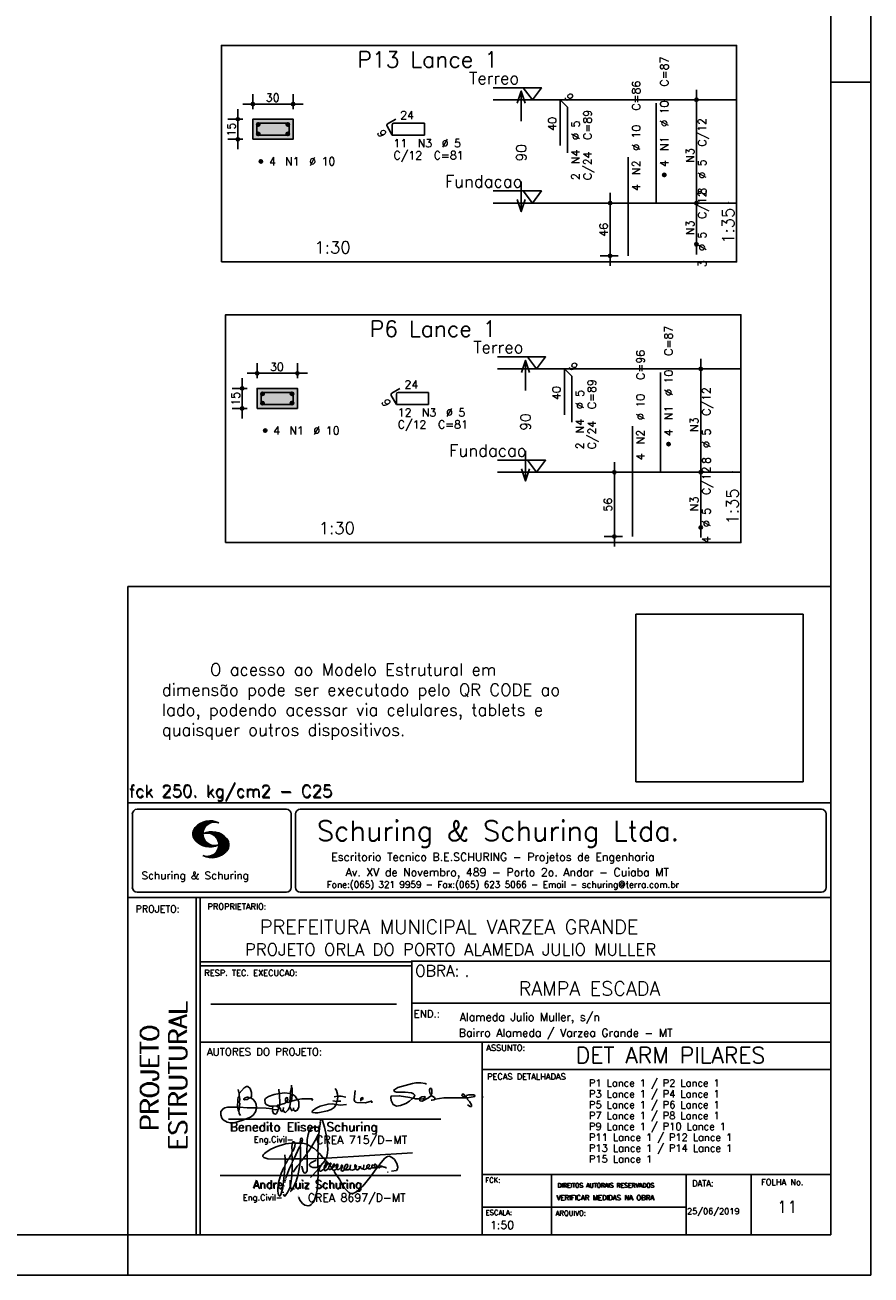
# Model space of a CAD drawing. Extents: x 0 to 119, y 0 to 84.
# Tile 13 of 19: x 98 to 119, y 0 to 31. Entities that reach past the tile are written whole.
import ezdxf

# ---------------------------------------------------------------- set-up
doc = ezdxf.new("R2010")
doc.units = 0
doc.header["$MEASUREMENT"] = 0
doc.linetypes.add('ESTILO_TQS_0002', pattern=[0.4, 0.1, -0.3])
doc.layers.get('0').update_dxf_attribs({"linetype": 'CONTINUOUS'})
for name, color, linetype in [('1', 1, 'CONTINUOUS'), ('2', 2, 'CONTINUOUS'), ('3', 3, 'CONTINUOUS'), ('4', 4, 'CONTINUOUS'), ('6', 6, 'CONTINUOUS'), ('7', 7, 'CONTINUOUS'), ('8', 8, 'CONTINUOUS'), ('9', 9, 'CONTINUOUS')]:
    doc.layers.add(name, color=color, linetype=linetype)
doc.styles.get("Standard").update_dxf_attribs({"font": 'ROMANS.SHX'})
picture_1 = doc.add_image_def('image1.png', size_in_pixel=(300, 300))

# ---------------------------------------------------------------- blocks, each defined once
blk = doc.blocks.new('assinaturabenedito')
at = {"color": 162}
for points in [[(155.13, 165.22), (153.4, 165.22), (152.58, 165.54), (153.16, 166.78), (152.67, 167.35), (151.85, 167.68), (149.14, 168.01), (145.61, 168.01), (144.71, 168.34), (144.46, 168.91), (146.1, 169.9), (152.17, 171.62), (153.65, 171.87), (155.7, 171.87), (157.43, 171.62), (158.08, 171.29)], [(79.55, 161.85), (79.72, 164.8), (79.88, 165.87), (80.21, 166.28)], [(80.21, 160.29), (79.88, 160.45), (79.72, 161.68), (80.29, 161.77), (80.46, 162.01), (80.54, 163.49), (80.37, 163.74), (80.54, 164.8), (80.46, 166.12), (80.29, 166.36), (80.37, 167.51), (82.43, 169.81), (83.41, 170.39), (83.9, 170.39), (84.81, 169.48), (85.38, 167.84), (85.46, 166.36), (85.13, 165.71), (86.12, 164.97), (86.94, 163.98), (87.35, 162.83), (87.43, 161.68), (87.19, 161.52), (83.66, 161.52), (80.46, 161.77)], [(80.46, 167.68), (80.21, 167.84), (79.88, 169.07)], [(94.32, 162.18), (93.09, 162.18), (91.53, 162.83), (91.12, 163.41), (90.96, 164.8), (91.29, 165.38), (92.52, 166.2), (94.82, 167.1), (97.03, 167.43), (97.11, 162.92)], [(96.95, 167.51), (96.79, 169.24)], [(101.46, 167.43), (99.17, 167.76), (97.11, 167.51)], [(101.3, 164.07), (101.55, 167.1)], [(101.55, 163.82), (102.04, 164.31), (102.28, 166.78), (102.28, 167.1), (101.55, 167.19), (101.46, 167.51), (101.96, 170.06), (102.28, 169.81), (102.28, 167.27)], [(101.96, 170.06), (102.04, 170.96)], [(104.34, 164.97), (103.51, 166.36), (102.69, 166.94), (102.37, 166.94)], [(121.16, 166.36), (119.76, 166.04)], [(120.99, 164.31), (121.24, 166.12), (121.16, 167.19), (120.66, 168.66), (120.09, 169.57)], [(121.24, 166.2), (121.48, 166.36), (122.55, 166.36), (124.6, 165.87)], [(135.35, 163.57), (135.27, 164.23), (135.11, 164.31), (132.64, 163.57), (129.12, 163.74), (128.62, 163.9), (128.3, 164.15), (128.05, 164.89), (128.46, 168.66)], [(152.26, 165.38), (152.17, 165.54), (151.11, 165.79), (146.68, 166.53), (143.56, 166.36), (143.23, 166.2), (143.15, 165.79), (143.31, 164.56), (144.13, 162.83), (145.61, 162.26), (147.25, 162.51), (149.38, 163.33), (151.02, 164.23), (152.26, 165.38)], [(155.21, 165.05), (155.13, 165.3), (155.37, 165.71), (156.03, 166.04), (157.26, 166.2), (157.43, 165.87), (157.18, 165.54), (156.6, 165.3), (155.21, 165.05)], [(155.21, 165.05), (155.29, 164.48), (156.19, 164.23), (158.82, 165.63), (159.89, 166.69), (161.36, 165.79), (161.61, 165.3), (161.61, 165.13), (161.12, 164.89), (160.3, 164.64), (159.97, 164.72)], [(159.89, 166.69), (159.89, 167.1), (160.22, 167.51), (160.22, 168.91), (160.05, 169.48), (159.56, 169.65), (159.23, 168.99), (159.23, 168.42), (159.56, 167.27), (159.8, 167.19)], [(161.61, 165.13), (165.22, 165.63), (174, 165.63), (174.41, 165.71), (174.49, 166.28)], [(176.63, 162.1), (176.63, 162.75), (175.81, 164.15), (174.99, 164.97), (174.82, 165.63), (177.36, 166.04), (178.02, 166.28), (178.02, 166.53), (177.78, 166.86), (177.36, 166.94), (175.56, 166.94), (174.66, 166.61), (174.49, 166.36), (173.02, 166.2), (172.61, 166.69), (172.93, 167.19), (173.34, 167.19), (173.75, 166.86), (173.84, 166.45)], [(173.59, 165.63), (173.59, 166.12)], [(181.55, 165.95), (181.47, 166.12)], [(87.43, 161.36), (87.1, 159.8), (86.04, 158.4), (84.97, 157.66), (81.44, 156.27), (78.16, 155.28), (76.68, 155.28), (75.37, 155.53), (73.73, 156.51), (73.15, 157.25), (72.66, 158.56), (72.74, 159.96), (73.65, 161.11), (74.38, 161.52), (75.53, 161.77), (79.64, 161.77)], [(80.21, 160.29), (80.46, 161.6)], [(84.48, 165.54), (84.15, 165.87), (83.57, 165.87), (82.84, 165.71), (82.1, 165.05), (82.59, 164.8), (83.57, 164.97), (84.48, 165.54)], [(84.48, 165.54), (85.05, 165.63)], [(94.08, 161.03), (91.53, 161.36), (87.43, 161.52)], [(94.08, 161.03), (94.32, 162.18), (95.88, 162.34), (96.21, 162.59), (96.95, 162.67)], [(94.08, 161.03), (94.08, 160.86)], [(96.29, 160.7), (94.24, 160.86), (94.08, 160.21), (94.57, 159.14), (95.39, 158.89), (95.8, 159.22), (96.29, 160.29), (96.29, 160.7)], [(96.87, 161.77), (96.54, 161.77), (95.88, 162.26)], [(96.29, 160.7), (96.87, 161.52)], [(98.59, 160.54), (98.1, 159.96), (97.61, 160.37), (97.36, 161.44), (96.87, 161.6), (97.03, 162.75), (99.08, 163.33), (99.9, 163.9), (100.48, 163.74), (101.3, 164.07), (101.55, 163.9), (101.38, 162.01)], [(98.59, 160.54), (99.17, 159.71), (99.58, 159.63), (100.56, 160.62), (101.38, 161.93), (102.12, 160.29), (102.69, 160.78), (103.6, 160.12), (104.42, 160.54), (104.99, 161.85), (104.99, 163.9), (104.66, 164.97), (106.3, 165.3), (110.57, 165.22), (110.74, 164.97), (110.49, 164.56)], [(98.59, 160.54), (98.76, 161.6)], [(99.9, 163.9), (100.48, 164.8), (100.4, 165.63), (99.9, 165.79), (99.49, 165.22), (99.58, 164.23), (99.82, 164.15)], [(102.04, 164.31), (104.58, 164.97)], [(102.78, 160.78), (102.86, 161.52)], [(110.74, 160.29), (110.57, 159.96), (110.74, 159.63), (111.88, 159.39), (112.87, 159.39), (116.89, 160.21), (118.53, 160.86), (119.68, 161.6), (120.5, 162.83)], [(110.74, 160.29), (112.29, 161.44), (113.94, 162.18), (117.22, 163.08), (118.86, 163.16), (122.22, 162.59), (124.85, 162.83)], [(120.83, 164.15), (119.19, 164.39)], [(120.83, 164.15), (120.58, 163)], [(120.83, 164.15), (121.07, 164.31), (122.47, 164.23)], [(130.84, 164.8), (130.76, 165.22), (131.25, 165.79), (131.58, 165.71), (131.66, 165.3), (131.41, 164.97), (130.84, 164.8)], [(130.84, 164.8), (130.76, 164.48), (130.92, 164.23)], [(152.26, 165.38), (152.5, 165.54)], [(174.82, 165.63), (174.58, 165.71)], [(176.63, 162.1), (176.13, 162.1), (175.07, 162.75)], [(176.63, 162.1), (176.63, 162.1)], [(80.21, 160.29), (80.37, 159.22), (80.87, 158.32)]]:
    blk.add_lwpolyline(points, dxfattribs=at)
blk = doc.blocks.new('assinaturanadre')
at = {"color": 162}
for points in [[(-225.87, 15.1), (-225.95, 13.46), (-226.28, 11.98), (-226.61, 11.73), (-227.59, 9.51), (-230.47, 4.42), (-229.32, 3.44), (-229.07, 3.44), (-227.43, 1.88), (-226.69, 1.63), (-226.61, 0.81), (-226.86, -2.47), (-226.77, -7.81), (-226.53, -8.71), (-226.86, -9.37), (-226.61, -10.68), (-226.69, -17.25), (-227.1, -21.27), (-227.76, -23.82), (-228.83, -27.19), (-229.56, -28.58), (-230.71, -29.9), (-231.53, -30.47), (-232.52, -30.72), (-234.41, -30.31), (-235.88, -29.24), (-237.44, -27.27), (-238.1, -25.79)], [(-225.3, 18.87), (-225.71, 15.34), (-225.87, 15.1), (-226.28, 15.26), (-226.36, 15.59), (-227.18, 16), (-229.07, 16), (-230.71, 15.18), (-231.94, 13.7), (-232.6, 11.73), (-233.01, 8.69), (-233.17, 5.9), (-233.01, 5.41), (-233.26, 2.62), (-233.26, 1.06), (-233.09, 0.65), (-233.34, -0.09), (-233.17, -0.67), (-233.17, -2.55), (-233.67, -2.8), (-235.23, -2.8), (-235.14, -2.23), (-233.42, -0.17)], [(-225.3, 18.87), (-225.46, 18.87), (-225.54, 18.46)], [(-225.3, 18.87), (-225.22, 19.04)], [(-221.69, -2.31), (-221.03, 0.57), (-220.87, 2.86), (-221.52, 9.6), (-222.84, 15.92), (-223.98, 19.86), (-224.56, 20.6), (-224.89, 20.68), (-225.22, 20.19), (-225.22, 19.53)], [(-237.2, 6.72), (-237.03, 8.78), (-236.78, 9.27), (-236.46, 9.43), (-236.13, 9.27), (-235.96, 8.53), (-236.29, 7.05), (-236.62, 6.39), (-236.87, 6.31)], [(-226.28, 11.98), (-226.12, 11.9), (-226.12, 10.83), (-226.69, 1.71)], [(-240.48, 6.64), (-245.98, 6.07), (-251.39, 4.42), (-254.59, 2.95), (-256.81, 1.55), (-258.37, 0.4), (-259.02, -0.26), (-259.43, -1.08), (-259.35, -1.49), (-258.86, -2.06), (-256.4, -2.8), (-246.55, -3.05), (-246.22, -2.8), (-246.39, -0.34)], [(-242.2, 0.15), (-243.19, -1.16), (-244.01, -2.97), (-246.22, -2.97)], [(-237.2, 6.72), (-236.95, 6.23), (-237.2, 4.67), (-237.61, 4.26), (-241.05, -2.97), (-241.95, -3.05), (-242.12, 0.81), (-241.95, 1.47), (-241.46, 1.88), (-240.4, 4.59), (-240.23, 6.56), (-237.36, 6.56), (-237.2, 6.72)], [(-241.87, 6.48), (-242.12, 4.51), (-242.04, 1.47)], [(-240.48, 6.64), (-240.48, 6.97), (-241.05, 7.38), (-241.63, 7.22), (-241.79, 6.64)], [(-237.28, 4.51), (-237.03, 4.1), (-237.11, -2.72), (-237.36, -2.88), (-240.89, -2.88)], [(-240.48, 6.64), (-240.31, 6.64)], [(-236.54, 6.48), (-234.98, 6.31), (-233.26, 5.82)], [(-233.01, 5.41), (-232.68, 5.49), (-230.63, 4.34), (-232.35, 1.55), (-233.01, 0.89)], [(-230.47, 4.42), (-230.47, 4.42)], [(-226.61, 0.81), (-226.36, 0.81), (-225.22, -0.17), (-224.97, -0.67), (-223.74, -1.9), (-223.66, -2.39), (-226.77, -2.55)], [(-221.69, -2.31), (-170.73, 0.81)], [(-246.14, -3.05), (-246.22, -5.76), (-246.06, -6), (-246.39, -7.4), (-246.3, -8.47), (-246.88, -14.54), (-247.62, -19.96), (-248.44, -23.33), (-249.18, -24.72), (-249.5, -24.89), (-250.08, -24.31), (-250.41, -21.93), (-250.41, -19.88), (-250, -16.76), (-248.44, -11.5), (-246.88, -7.97), (-246.47, -7.65)], [(-241.87, -4.11), (-242.12, -5.76), (-241.95, -6), (-241.95, -7.73), (-242.2, -13.15), (-242.78, -17.42), (-243.43, -19.96), (-244.74, -22.83), (-246.14, -24.72), (-246.47, -24.89), (-246.8, -24.72), (-247.21, -23.66)], [(-244.33, -3.05), (-245.32, -5.02), (-245.98, -5.84)], [(-242.12, -5.67), (-242.45, -6), (-243.51, -8.3), (-245.65, -13.97)], [(-242.04, -2.88), (-243.92, -2.97)], [(-237.11, -2.97), (-237.28, -3.87), (-237.28, -4.53), (-237.11, -4.69), (-237.61, -5.76), (-237.44, -6.25), (-238.02, -9.78), (-238.59, -12.57), (-239.66, -15.94), (-241.79, -20.78), (-242.61, -21.85), (-243.27, -22.1)], [(-241.13, -2.97), (-241.54, -3.95), (-241.87, -4.11), (-241.95, -3.13)], [(-237.61, -5.76), (-239, -7.15), (-241.38, -10.6)], [(-235.31, -2.64), (-235.8, -2.97), (-237.11, -2.88)], [(-235.88, -2.97), (-236.13, -3.62), (-237.03, -4.61)], [(-233.09, -2.8), (-233.01, -9.29), (-233.17, -9.94), (-233.91, -11.18), (-234.32, -11.26), (-234.9, -11.01), (-235.39, -10.27), (-236.13, -8.06), (-236.21, -7.15)], [(-226.86, -2.55), (-233.17, -2.72)], [(-226.77, -7.56), (-227.84, -7.89), (-229.65, -7.89), (-230.71, -7.48), (-231.7, -6.66), (-231.78, -6), (-230.96, -5.1), (-228.25, -3.79), (-227.68, -3.79)], [(-222.43, -3.29), (-222.43, -3.7), (-224.97, -6.82), (-226.61, -7.4)], [(-225.05, -6.91), (-226.04, -8.55), (-225.87, -8.79), (-225.95, -9.7), (-225.54, -10.03), (-224.97, -10.03), (-223.16, -8.96)], [(-221.69, -2.31), (-223.57, -2.39)], [(-221.36, -4.85), (-222.18, -5.35), (-222.34, -6.09), (-222.75, -6.66), (-223.08, -7.97), (-223.08, -8.88), (-222.67, -9.78), (-222.34, -9.86), (-222.01, -9.78), (-220.54, -8.47)], [(-221.19, -5.1), (-221.28, -6.09), (-221.6, -6.74), (-222.43, -8.06), (-222.92, -8.38)], [(-221.85, -2.39), (-222.43, -3.29), (-222.84, -2.88), (-222.84, -2.55)], [(-222.43, -3.7), (-221.44, -4.36), (-221.36, -4.94), (-220.78, -5.18), (-220.29, -5.92), (-219.96, -6), (-219.47, -5.35), (-219.14, -5.26), (-218.98, -5.51), (-219.39, -6.5), (-219.96, -6.99), (-220.21, -7.56), (-220.46, -8.47), (-220.05, -9.04), (-219.55, -9.12), (-218.4, -8.55), (-217.91, -9.37), (-217.34, -9.7), (-216.02, -9.12), (-215.7, -8.71), (-215.04, -9.04), (-214.3, -9.04), (-212.99, -7.81), (-212.91, -7.07), (-212.66, -6.58), (-212.41, -6.58), (-212.17, -6.91), (-212.33, -7.81), (-212.58, -8.14), (-212.99, -7.97)], [(-219.96, -6), (-219.8, -6.74)], [(-219.8, -6.82), (-219.88, -7.07)], [(-219.8, -6.91), (-218.57, -7.89), (-218.32, -7.73), (-217.58, -6.17), (-217.26, -5.84), (-216.93, -6), (-216.85, -6.82), (-217.58, -7.81), (-218.4, -8.22), (-218.49, -7.97)], [(-190.51, -6.82), (-189.52, -7.32), (-189.77, -7.81), (-190.42, -8.06), (-191.57, -7.97), (-195.76, -13.72), (-200.19, -18.89), (-203.31, -21.93), (-205.03, -23), (-206.1, -23.33), (-207.49, -23.25), (-208.48, -22.67), (-210.94, -20.21), (-212.58, -17.66), (-213.81, -15.2), (-216.85, -10.6), (-217.17, -9.78)], [(-215.53, -8.3), (-215.86, -7.73), (-215.86, -6.82), (-215.45, -6), (-215.2, -6), (-214.96, -6.33), (-214.88, -7.23), (-215.53, -8.3)], [(-212.66, -8.14), (-212.99, -9.37), (-212.91, -9.78), (-212.25, -10.03), (-211.18, -9.53), (-210.94, -9.29), (-211.27, -8.63), (-211.27, -8.06), (-210.86, -7.23), (-210.03, -6.09), (-209.3, -6), (-209.05, -7.15), (-209.54, -8.14), (-210.36, -9.12), (-210.2, -9.37), (-208.72, -9.21), (-207.9, -8.63), (-207.41, -6.82), (-207.49, -6.41)], [(-212.66, -6.58), (-212.91, -6.33)], [(-204.54, -8.14), (-204.04, -7.81), (-203.96, -6.99), (-204.37, -6.41), (-204.78, -6.41), (-204.87, -7.73), (-204.54, -8.14)], [(-202.24, -7.15), (-202.08, -8.06), (-202.98, -9.29), (-203.47, -9.29), (-204.45, -8.63)], [(-201.42, -7.07), (-201.5, -7.48), (-201.25, -8.22), (-200.6, -8.71), (-200.02, -8.71)], [(-201.09, -6.5), (-201.09, -6.5)], [(-196.33, -7.48), (-197.23, -8.3), (-198.14, -8.71), (-199.2, -9.04), (-199.78, -8.96), (-199.94, -8.63), (-199.53, -7.07), (-199.53, -6.25)], [(-196.33, -7.48), (-196.09, -6.82), (-196.17, -6.41), (-196.99, -6.17), (-197.56, -6.82), (-197.73, -7.32), (-197.73, -7.81), (-197.48, -8.22)], [(-194.77, -7.23), (-194.28, -6.74), (-194.28, -6.41), (-194.77, -6.74), (-194.77, -7.23)], [(-194.77, -7.23), (-194.77, -7.97), (-194.61, -8.06), (-193.13, -8.14), (-192.15, -7.81), (-191.74, -7.97)], [(-192.06, -7.73), (-191.74, -7.07), (-191.98, -6.5), (-192.64, -6), (-193.13, -6), (-193.3, -7.07), (-192.64, -7.81)], [(-190.51, -6.82), (-191.33, -7.89)], [(-190.51, -6.82), (-190.18, -6.17), (-187.06, -2.39), (-185.58, -1.41), (-184.35, -1.24), (-182.46, -2.23), (-181.32, -3.21), (-179.92, -5.59), (-179.43, -7.65), (-179.59, -8.79), (-180.25, -9.62), (-183.04, -10.03)], [(-189.44, -7.23), (-189.11, -6.99), (-188.78, -7.32)], [(-189.44, -7.23), (-189.19, -7.56), (-188.7, -7.4), (-187.39, -7.81), (-186.73, -7.81), (-186.48, -8.14), (-186.07, -8.22)], [(-245.81, -14.54), (-245.89, -15.03)], [(-226.86, -9.29), (-231.21, -13.8)], [(-226.04, -8.47), (-226.45, -8.63)], [(-218.4, -8.22), (-218.4, -8.47)], [(-215.53, -8.3), (-215.53, -8.63)], [(-210.36, -9.12), (-210.86, -9.21)], [(-204.54, -8.14), (-204.54, -8.55), (-205.28, -9.12), (-206.26, -9.45), (-207.49, -9.29), (-207.9, -8.79)], [(-194.77, -7.89), (-195.84, -8.71), (-196.5, -8.79), (-197.15, -8.38)], [(-185.42, -10.77), (-185.17, -10.77)], [(-246.8, -18.57), (-246.88, -19.06)], [(-246.39, -16.43), (-246.39, -16.84)], [(-246.06, -15.36), (-246.22, -16.1)], [(-247.29, -22.34), (-247.29, -22.92)], [(-238.43, -24.64), (-238.43, -24.81)], [(-238.26, -25.22), (-238.18, -25.46)]]:
    blk.add_lwpolyline(points, dxfattribs=at)

msp = doc.modelspace()

# ---------------------------------------------------------------- linework, layer by layer
at = {"layer": '1', "linetype": 'Continuous'}
for p, q in [((118.9, 0), (118.9, 84.1)), ((117.9, 29.7), (118.9, 29.7)), ((100.4, 0), (100.4, 1)), ((0, 0), (118.9, 0))]:
    msp.add_line(p, q, dxfattribs=at)
for points in [[(102.731, 25.223), (115.556, 25.223), (115.556, 30.609), (102.731, 30.609), (102.731, 25.223)], [(109.496, 29.559), (110.696, 29.559), (110.471, 29.259), (110.246, 29.559)], [(115.556, 29.259), (109.496, 29.259)], [(109.496, 26.987), (110.696, 26.987), (110.471, 26.687), (110.246, 26.987)], [(115.556, 26.687), (109.496, 26.687)], [(102.837, 18.235), (115.662, 18.235), (115.662, 23.906), (102.837, 23.906), (102.837, 18.235)], [(109.602, 22.856), (110.802, 22.856), (110.577, 22.556), (110.352, 22.856)], [(115.662, 22.556), (109.602, 22.556)], [(109.602, 20.285), (110.802, 20.285), (110.577, 19.985), (110.352, 20.285)], [(115.662, 19.985), (109.602, 19.985)]]:
    msp.add_lwpolyline(points, dxfattribs=at)
at = {"layer": '1', "linetype": 'ESTILO_TQS_0002'}
for points in [[(103.516, 28.275), (104.516, 28.275), (104.516, 28.775), (103.516, 28.775), (103.516, 28.275)], [(103.622, 21.573), (104.622, 21.573), (104.622, 22.073), (103.622, 22.073), (103.622, 21.573)]]:
    msp.add_lwpolyline(points, dxfattribs=at)
at = {"layer": '2', "linetype": 'Continuous'}
for p, q in [((103.516, 29.025), (103.516, 29.4)), ((104.516, 29.025), (104.516, 29.4)), ((114.556, 26.437), (114.556, 29.509)), ((114.556, 29.259), (114.556, 29.259)), ((103.141, 28.025), (103.141, 29.025)), ((103.266, 29.15), (104.766, 29.15)), ((103.266, 28.775), (102.891, 28.775)), ((103.516, 28.775), (103.516, 28.775)), ((103.516, 28.775), (103.516, 28.775)), ((104.516, 28.775), (104.516, 28.775)), ((103.266, 28.275), (102.891, 28.275)), ((103.516, 28.275), (103.516, 28.275)), ((112.406, 25.123), (112.406, 26.937)), ((114.556, 25.409), (114.556, 26.937)), ((112.606, 26.687), (112.156, 26.687)), ((112.856, 26.687), (112.856, 26.687)), ((114.556, 26.687), (114.556, 26.687)), ((114.556, 26.687), (114.556, 26.687)), ((114.556, 25.659), (114.556, 25.659)), ((112.606, 25.373), (112.156, 25.373)), ((112.856, 25.373), (112.856, 25.373)), ((114.662, 19.735), (114.662, 22.806)), ((103.372, 22.448), (104.872, 22.448)), ((103.622, 22.323), (103.622, 22.698)), ((104.622, 22.323), (104.622, 22.698)), ((114.662, 22.556), (114.662, 22.556)), ((103.247, 21.323), (103.247, 22.323)), ((103.372, 22.073), (102.997, 22.073)), ((103.622, 22.073), (103.622, 22.073)), ((103.622, 22.073), (103.622, 22.073)), ((104.622, 22.073), (104.622, 22.073)), ((103.372, 21.573), (102.997, 21.573)), ((103.622, 21.573), (103.622, 21.573)), ((112.512, 18.135), (112.512, 20.235)), ((114.662, 18.363), (114.662, 20.235)), ((112.712, 19.985), (112.262, 19.985)), ((112.962, 19.985), (112.962, 19.985)), ((114.662, 19.985), (114.662, 19.985)), ((114.662, 19.985), (114.662, 19.985)), ((112.712, 18.385), (112.262, 18.385)), ((112.962, 18.385), (112.962, 18.385)), ((114.662, 18.613), (114.662, 18.613)), ((100.4, 1), (100.4, 17.143)), ((117.9, 17.143), (100.4, 17.143)), ((100.4, 11.755), (117.9, 11.755)), ((100.4, 1), (100.4, 11.755)), ((100.632, 11.594), (104.349, 11.594)), ((104.695, 11.594), (117.668, 11.594)), ((100.516, 11.477), (100.516, 9.648)), ((102.022, 10.958), (102.364, 11.3)), ((102.022, 10.972), (102.346, 11.296)), ((102.022, 10.986), (102.328, 11.292)), ((102.022, 11), (102.308, 11.286)), ((102.024, 10.946), (102.381, 11.303)), ((102.024, 11.017), (102.288, 11.281)), ((102.027, 10.934), (102.396, 11.304)), ((102.027, 11.033), (102.265, 11.272)), ((102.029, 10.922), (102.412, 11.306)), ((102.032, 10.911), (102.427, 11.306)), ((102.032, 11.053), (102.239, 11.26)), ((102.036, 10.901), (102.442, 11.307)), ((102.039, 11.074), (102.211, 11.245)), ((102.04, 10.891), (102.456, 11.307)), ((102.044, 10.88), (102.469, 11.306)), ((102.053, 11.102), (102.174, 11.223)), ((102.409, 11.231), (102.483, 11.306)), ((102.438, 11.247), (102.496, 11.304)), ((102.463, 11.257), (102.508, 11.303)), ((102.482, 11.262), (102.521, 11.301)), ((102.502, 11.269), (102.533, 11.299)), ((102.518, 11.27), (102.545, 11.297)), ((102.534, 11.272), (102.557, 11.295)), ((102.55, 11.274), (102.569, 11.292)), ((104.465, 11.477), (104.465, 9.648)), ((104.579, 11.477), (104.579, 9.648)), ((117.784, 11.477), (117.784, 9.648)), ((102.049, 10.871), (102.321, 11.143)), ((102.054, 10.862), (102.302, 11.111)), ((102.059, 10.853), (102.292, 11.086)), ((102.064, 10.844), (102.284, 11.064)), ((102.071, 10.837), (102.28, 11.046)), ((102.077, 10.829), (102.276, 11.028)), ((102.084, 10.822), (102.274, 11.012)), ((102.091, 10.814), (102.273, 10.997)), ((102.097, 10.807), (102.27, 10.981)), ((102.105, 10.8), (102.273, 10.969)), ((102.112, 10.793), (102.274, 10.955)), ((102.119, 10.786), (102.275, 10.942)), ((102.127, 10.78), (102.278, 10.931)), ((102.134, 10.773), (102.28, 10.919)), ((102.142, 10.767), (102.283, 10.907)), ((102.15, 10.761), (102.286, 10.896)), ((102.331, 10.999), (102.346, 11.013)), ((102.349, 11.002), (102.365, 11.018)), ((102.363, 11.002), (102.385, 11.024)), ((102.378, 11.002), (102.402, 11.027)), ((102.392, 11.003), (102.419, 11.03)), ((102.405, 11.001), (102.435, 11.032)), ((102.417, 11), (102.452, 11.034)), ((102.43, 10.998), (102.466, 11.034)), ((102.441, 10.995), (102.481, 11.035)), ((102.452, 10.992), (102.496, 11.035)), ((102.464, 10.99), (102.509, 11.035)), ((102.475, 10.986), (102.523, 11.035)), ((102.484, 10.982), (102.536, 11.034)), ((102.494, 10.978), (102.548, 11.032)), ((102.505, 10.974), (102.562, 11.031)), ((102.514, 10.969), (102.574, 11.029)), ((102.522, 10.963), (102.585, 11.026)), ((102.532, 10.959), (102.598, 11.024)), ((102.54, 10.953), (102.609, 11.021)), ((102.549, 10.948), (102.62, 11.018)), ((102.556, 10.941), (102.631, 11.015)), ((102.565, 10.935), (102.642, 11.012)), ((102.572, 10.928), (102.652, 11.008)), ((102.58, 10.922), (102.663, 11.005)), ((102.586, 10.914), (102.673, 11.001)), ((102.594, 10.908), (102.683, 10.997)), ((102.6, 10.899), (102.693, 10.992)), ((102.607, 10.892), (102.702, 10.988)), ((102.612, 10.883), (102.712, 10.984)), ((102.618, 10.875), (102.722, 10.979)), ((102.624, 10.867), (102.73, 10.973)), ((102.629, 10.858), (102.74, 10.969)), ((102.634, 10.848), (102.749, 10.963)), ((102.638, 10.839), (102.757, 10.958)), ((102.643, 10.83), (102.766, 10.952)), ((102.648, 10.818), (102.776, 10.945)), ((102.652, 10.807), (102.785, 10.939)), ((102.656, 10.795), (102.794, 10.932)), ((102.66, 10.781), (102.803, 10.924)), ((102.663, 10.769), (102.812, 10.918)), ((102.665, 10.754), (102.821, 10.909)), ((102.666, 10.74), (102.829, 10.903)), ((102.668, 10.726), (102.837, 10.895)), ((102.158, 10.755), (102.29, 10.886)), ((102.167, 10.749), (102.293, 10.876)), ((102.175, 10.743), (102.297, 10.865)), ((102.183, 10.737), (102.302, 10.856)), ((102.192, 10.732), (102.307, 10.847)), ((102.201, 10.727), (102.312, 10.838)), ((102.21, 10.721), (102.317, 10.829)), ((102.219, 10.717), (102.323, 10.82)), ((102.229, 10.712), (102.329, 10.812)), ((102.238, 10.707), (102.335, 10.804)), ((102.248, 10.703), (102.341, 10.796)), ((102.258, 10.699), (102.348, 10.789)), ((102.268, 10.695), (102.355, 10.781)), ((102.278, 10.69), (102.362, 10.774)), ((102.288, 10.687), (102.369, 10.767)), ((102.299, 10.683), (102.376, 10.761)), ((102.31, 10.68), (102.384, 10.755)), ((102.321, 10.677), (102.392, 10.748)), ((102.332, 10.674), (102.4, 10.742)), ((102.344, 10.671), (102.409, 10.737)), ((102.355, 10.669), (102.418, 10.732)), ((102.367, 10.667), (102.427, 10.727)), ((102.38, 10.665), (102.436, 10.722)), ((102.392, 10.663), (102.446, 10.718)), ((102.405, 10.662), (102.456, 10.713)), ((102.418, 10.661), (102.466, 10.709)), ((102.431, 10.66), (102.477, 10.706)), ((102.445, 10.66), (102.488, 10.703)), ((102.46, 10.66), (102.499, 10.7)), ((102.471, 10.389), (102.896, 10.814)), ((102.474, 10.661), (102.511, 10.697)), ((102.485, 10.389), (102.901, 10.805)), ((102.491, 10.662), (102.524, 10.695)), ((102.499, 10.389), (102.905, 10.795)), ((102.508, 10.664), (102.538, 10.693)), ((102.514, 10.389), (102.908, 10.783)), ((102.525, 10.666), (102.551, 10.691)), ((102.529, 10.39), (102.911, 10.772)), ((102.542, 10.669), (102.566, 10.693)), ((102.544, 10.391), (102.914, 10.761)), ((102.56, 10.673), (102.58, 10.693)), ((102.561, 10.394), (102.916, 10.749)), ((102.577, 10.396), (102.917, 10.736)), ((102.58, 10.678), (102.594, 10.692)), ((102.594, 10.692), (102.597, 10.694)), ((102.595, 10.4), (102.919, 10.724)), ((102.598, 10.683), (102.611, 10.696)), ((102.613, 10.404), (102.919, 10.709)), ((102.617, 10.69), (102.625, 10.698)), ((102.622, 10.554), (102.891, 10.823)), ((102.633, 10.696), (102.64, 10.702)), ((102.633, 10.409), (102.918, 10.695)), ((102.641, 10.587), (102.887, 10.833)), ((102.649, 10.609), (102.882, 10.842)), ((102.653, 10.416), (102.918, 10.68)), ((102.657, 10.631), (102.875, 10.849)), ((102.661, 10.649), (102.87, 10.859)), ((102.665, 10.668), (102.864, 10.866)), ((102.666, 10.683), (102.858, 10.874)), ((102.667, 10.698), (102.85, 10.881)), ((102.668, 10.712), (102.844, 10.888)), ((102.676, 10.425), (102.913, 10.662)), ((102.701, 10.435), (102.91, 10.644)), ((102.73, 10.45), (102.902, 10.622)), ((102.766, 10.472), (102.889, 10.595)), ((102.35, 10.41), (102.363, 10.422)), ((102.361, 10.407), (102.376, 10.421)), ((102.373, 10.404), (102.39, 10.421)), ((102.384, 10.401), (102.406, 10.423)), ((102.396, 10.398), (102.422, 10.425)), ((102.408, 10.396), (102.44, 10.428)), ((102.42, 10.394), (102.459, 10.433)), ((102.432, 10.392), (102.48, 10.44)), ((102.445, 10.391), (102.504, 10.45)), ((102.458, 10.39), (102.537, 10.469)), ((102.845, 10.537), (102.858, 10.549)), ((100.4, 9.4), (117.9, 9.4)), ((100.632, 9.532), (104.349, 9.532)), ((102.1, 5.8), (102.1, 9.4)), ((102.2, 5.8), (102.2, 9.4)), ((104.695, 9.532), (117.668, 9.532)), ((117.9, 9.4), (117.9, 1)), ((107.469, 7.8), (102.2, 7.8)), ((117.9, 7.815), (107.456, 7.815)), ((107.469, 6.816), (107.469, 7.815)), ((107.469, 7.7), (102.2, 7.7)), ((102.47, 6.739), (107.089, 6.739)), ((107.469, 6.816), (107.469, 5.8)), ((107.469, 6.765), (117.9, 6.765)), ((102.1, 1), (102.1, 5.8)), ((102.2, 1), (102.2, 5.8)), ((102.2, 5.8), (117.9, 5.8)), ((109.221, 4.8), (109.221, 5.8)), ((109.221, 5.12), (117.9, 5.12)), ((109.221, 1), (109.221, 4.8)), ((102.911, 3.88), (108.19, 3.88)), ((109.221, 2.506), (117.9, 2.506)), ((110.947, 1), (110.947, 2.506)), ((114.296, 1), (114.296, 2.506)), ((115.921, 1), (115.921, 2.506)), ((102.698, 2.48), (108.694, 2.48)), ((109.221, 1.692), (114.296, 1.692)), ((117.9, 1), (100.4, 1))]:
    msp.add_line(p, q, dxfattribs=at)
for points in [[(110.096, 29.173), (110.196, 29.473), (110.296, 29.173)], [(110.196, 28.723), (110.196, 29.473)], [(103.516, 28.275), (104.516, 28.275), (104.516, 28.775), (103.516, 28.775), (103.516, 28.275)], [(110.196, 27.223), (110.196, 26.473)], [(110.096, 26.773), (110.196, 26.473), (110.296, 26.773)], [(110.202, 22.471), (110.302, 22.771), (110.402, 22.471)], [(110.302, 22.021), (110.302, 22.771)], [(103.622, 21.573), (104.622, 21.573), (104.622, 22.073), (103.622, 22.073), (103.622, 21.573)], [(110.302, 20.521), (110.302, 19.771)], [(110.202, 20.071), (110.302, 19.771), (110.402, 20.071)]]:
    msp.add_lwpolyline(points, dxfattribs=at)
for centre, radius in [((114.556, 29.259), 0.0416), ((114.556, 29.259), 0.0208), ((103.516, 29.15), 0.04), ((103.516, 29.15), 0.02), ((104.516, 29.15), 0.04), ((104.516, 29.15), 0.02), ((103.141, 28.775), 0.04), ((103.141, 28.775), 0.02), ((103.141, 28.275), 0.04), ((103.141, 28.275), 0.02), ((112.406, 26.687), 0.04), ((112.406, 26.687), 0.02), ((114.556, 26.687), 0.0416), ((114.556, 26.687), 0.0416), ((114.556, 26.687), 0.0208), ((114.556, 26.687), 0.0208), ((114.556, 25.659), 0.0416), ((114.556, 25.659), 0.0208), ((112.406, 25.373), 0.04), ((112.406, 25.373), 0.02), ((103.622, 22.448), 0.04), ((103.622, 22.448), 0.02), ((104.622, 22.448), 0.04), ((104.622, 22.448), 0.02), ((114.662, 22.556), 0.0416), ((114.662, 22.556), 0.0208), ((103.247, 22.073), 0.04), ((103.247, 22.073), 0.02), ((103.247, 21.573), 0.04), ((103.247, 21.573), 0.02), ((112.512, 19.985), 0.04), ((112.512, 19.985), 0.02), ((114.662, 19.985), 0.0416), ((114.662, 19.985), 0.0416), ((114.662, 19.985), 0.0208), ((114.662, 19.985), 0.0208), ((112.512, 18.385), 0.04), ((112.512, 18.385), 0.02), ((114.662, 18.613), 0.0416), ((114.662, 18.613), 0.0208)]:
    msp.add_circle(centre, radius, dxfattribs=at)
for centre, radius, start, end in [((100.632, 11.477), 0.117, 90, 180), ((104.349, 11.477), 0.117, 0, 90), ((104.695, 11.477), 0.117, 90, 180), ((117.668, 11.477), 0.117, 0, 90), ((102.448, 10.815), 0.492, 63.3933, 138.9091), ((102.563, 10.983), 0.291, 68.8515, 291.1485), ((102.265, 10.982), 0.244, 140.2294, 231.8951), ((102.492, 10.544), 0.492, 41.0909, 116.6067), ((102.377, 10.712), 0.291, 248.8515, 111.1485), ((102.448, 11.151), 0.492, 218.2298, 296.6067), ((102.675, 10.711), 0.244, 308.1049, 39.7706), ((102.492, 10.88), 0.492, 243.3933, 321.7702), ((100.632, 9.648), 0.117, 180, 270), ((104.349, 9.648), 0.117, 270, 0), ((104.695, 9.648), 0.117, 180, 270), ((117.668, 9.648), 0.117, 270, 0)]:
    msp.add_arc(centre, radius, start, end, dxfattribs=at)
at = {"layer": '3', "linetype": 'Continuous'}
for p, q in [((103.609, 28.636), (103.656, 28.683)), ((103.609, 28.648), (103.644, 28.683)), ((103.611, 28.627), (103.665, 28.681)), ((103.615, 28.619), (103.673, 28.677)), ((103.62, 28.613), (103.679, 28.672)), ((103.627, 28.607), (103.685, 28.665)), ((103.635, 28.603), (103.689, 28.657)), ((103.644, 28.601), (103.691, 28.648)), ((103.656, 28.601), (103.691, 28.636)), ((104.342, 28.636), (104.389, 28.683)), ((104.342, 28.648), (104.377, 28.683)), ((104.344, 28.627), (104.398, 28.681)), ((104.348, 28.619), (104.406, 28.677)), ((104.354, 28.613), (104.413, 28.672)), ((104.36, 28.607), (104.418, 28.665)), ((104.368, 28.603), (104.422, 28.657)), ((104.377, 28.601), (104.424, 28.648)), ((104.389, 28.601), (104.424, 28.636)), ((103.609, 28.403), (103.656, 28.45)), ((103.609, 28.415), (103.644, 28.45)), ((103.611, 28.394), (103.665, 28.448)), ((103.615, 28.386), (103.673, 28.444)), ((103.62, 28.379), (103.679, 28.438)), ((103.627, 28.374), (103.685, 28.432)), ((103.635, 28.37), (103.689, 28.424)), ((103.644, 28.368), (103.691, 28.415)), ((103.656, 28.368), (103.691, 28.403)), ((104.342, 28.403), (104.389, 28.45)), ((104.342, 28.415), (104.377, 28.45)), ((104.344, 28.394), (104.398, 28.448)), ((104.348, 28.386), (104.406, 28.444)), ((104.354, 28.379), (104.413, 28.438)), ((104.36, 28.374), (104.418, 28.432)), ((104.368, 28.37), (104.422, 28.424)), ((104.377, 28.368), (104.424, 28.415)), ((104.389, 28.368), (104.424, 28.403)), ((103.675, 27.72), (103.722, 27.767)), ((103.675, 27.731), (103.711, 27.767)), ((103.678, 27.71), (103.732, 27.764)), ((103.682, 27.702), (103.739, 27.76)), ((103.687, 27.696), (103.746, 27.755)), ((103.693, 27.691), (103.751, 27.748)), ((103.701, 27.687), (103.755, 27.741)), ((103.711, 27.684), (103.758, 27.731)), ((103.722, 27.684), (103.758, 27.72)), ((113.715, 27.381), (113.762, 27.428)), ((113.715, 27.393), (113.751, 27.428)), ((113.718, 27.372), (113.772, 27.426)), ((113.722, 27.364), (113.779, 27.422)), ((113.727, 27.358), (113.786, 27.417)), ((113.733, 27.352), (113.791, 27.41)), ((113.741, 27.348), (113.795, 27.402)), ((113.751, 27.346), (113.798, 27.393)), ((113.762, 27.346), (113.798, 27.381)), ((103.714, 21.934), (103.761, 21.981)), ((103.714, 21.946), (103.75, 21.981)), ((103.717, 21.925), (103.771, 21.979)), ((103.721, 21.917), (103.778, 21.975)), ((103.726, 21.91), (103.785, 21.969)), ((103.732, 21.905), (103.79, 21.963)), ((103.74, 21.901), (103.794, 21.955)), ((103.75, 21.899), (103.797, 21.946)), ((103.761, 21.899), (103.797, 21.934)), ((104.448, 21.934), (104.495, 21.981)), ((104.448, 21.946), (104.483, 21.981)), ((104.45, 21.925), (104.504, 21.979)), ((104.454, 21.917), (104.512, 21.975)), ((104.459, 21.91), (104.518, 21.969)), ((104.466, 21.905), (104.524, 21.963)), ((104.474, 21.901), (104.528, 21.955)), ((104.483, 21.899), (104.53, 21.946)), ((104.495, 21.899), (104.53, 21.934)), ((103.714, 21.701), (103.761, 21.748)), ((103.714, 21.712), (103.75, 21.748)), ((103.717, 21.691), (103.771, 21.745)), ((103.721, 21.683), (103.778, 21.741)), ((103.726, 21.677), (103.785, 21.736)), ((103.732, 21.672), (103.79, 21.729)), ((103.74, 21.668), (103.794, 21.722)), ((103.75, 21.665), (103.797, 21.712)), ((103.761, 21.665), (103.797, 21.701)), ((104.448, 21.701), (104.495, 21.748)), ((104.448, 21.712), (104.483, 21.748)), ((104.45, 21.691), (104.504, 21.745)), ((104.454, 21.683), (104.512, 21.741)), ((104.459, 21.677), (104.518, 21.736)), ((104.466, 21.672), (104.524, 21.729)), ((104.474, 21.668), (104.528, 21.722)), ((104.483, 21.665), (104.53, 21.712)), ((104.495, 21.665), (104.53, 21.701)), ((103.781, 21.017), (103.828, 21.064)), ((103.781, 21.029), (103.816, 21.064)), ((103.783, 21.008), (103.837, 21.062)), ((103.787, 21), (103.845, 21.058)), ((103.793, 20.994), (103.852, 21.053)), ((103.799, 20.988), (103.857, 21.046)), ((103.807, 20.984), (103.861, 21.038)), ((103.816, 20.982), (103.863, 21.029)), ((103.828, 20.982), (103.863, 21.017)), ((113.821, 20.679), (113.868, 20.726)), ((113.821, 20.691), (113.856, 20.726)), ((113.823, 20.67), (113.877, 20.724)), ((113.827, 20.662), (113.885, 20.72)), ((113.833, 20.655), (113.892, 20.714)), ((113.839, 20.65), (113.897, 20.708)), ((113.847, 20.646), (113.901, 20.7)), ((113.856, 20.644), (113.903, 20.691)), ((113.868, 20.644), (113.903, 20.679))]:
    msp.add_line(p, q, dxfattribs=at)
for centre in [(103.65, 28.642), (104.383, 28.642), (103.65, 28.409), (104.383, 28.409), (103.716, 27.725), (113.756, 27.387), (103.755, 21.94), (104.489, 21.94), (103.755, 21.706), (104.489, 21.706), (103.822, 21.023), (113.862, 20.685)]:
    msp.add_circle(centre, 0.0417, dxfattribs=at)
at = {"layer": '4', "linetype": 'Continuous'}
for p, q in [((103.616, 28.634), (103.616, 28.375)), ((103.616, 28.634), (103.616, 28.4)), ((103.891, 28.675), (103.658, 28.675)), ((104.416, 28.675), (103.658, 28.675)), ((104.416, 28.375), (104.416, 28.675)), ((103.616, 28.375), (104.416, 28.375)), ((103.722, 21.931), (103.722, 21.673)), ((103.722, 21.931), (103.722, 21.698)), ((103.997, 21.973), (103.764, 21.973)), ((104.522, 21.973), (103.764, 21.973)), ((104.522, 21.673), (104.522, 21.973)), ((103.722, 21.673), (104.522, 21.673))]:
    msp.add_line(p, q, dxfattribs=at)
for centre in [(103.658, 28.634), (103.658, 28.634), (103.764, 21.931), (103.764, 21.931)]:
    msp.add_arc(centre, 0.0417, 90, 180, dxfattribs=at)
at = {"layer": '6', "linetype": 'Continuous'}
for p, q in [((111.165, 28.116), (111.165, 29.259)), ((111.165, 29.259), (111.346, 29.077)), ((111.346, 29.077), (111.346, 27.934)), ((113.556, 26.687), (113.556, 29.173)), ((107.071, 28.773), (106.869, 28.656)), ((106.983, 28.634), (106.983, 28.4)), ((107.783, 28.675), (107.025, 28.675)), ((107.783, 28.375), (107.783, 28.675)), ((106.854, 28.599), (106.983, 28.375)), ((106.983, 28.375), (107.783, 28.375)), ((112.856, 25.373), (112.856, 27.83)), ((111.27, 21.413), (111.27, 22.556)), ((111.27, 22.556), (111.452, 22.375)), ((113.662, 19.985), (113.662, 22.471)), ((111.452, 22.375), (111.452, 21.232)), ((106.96, 21.897), (107.089, 21.673)), ((107.177, 22.07), (106.975, 21.954)), ((107.089, 21.931), (107.089, 21.698)), ((107.889, 21.973), (107.13, 21.973)), ((107.889, 21.673), (107.889, 21.973)), ((107.089, 21.673), (107.889, 21.673)), ((112.962, 18.385), (112.962, 21.128))]:
    msp.add_line(p, q, dxfattribs=at)
for centre, start, end in [((106.89, 28.62), 120, 210), ((107.025, 28.634), 90, 180), ((106.996, 21.918), 120, 210), ((107.13, 21.931), 90, 180)]:
    msp.add_arc(centre, 0.0417, start, end, dxfattribs=at)
at = {"layer": '8', "linetype": 'Continuous'}
for p, q in [((117.9, 1), (117.9, 83.1)), ((2.5, 1), (117.9, 1))]:
    msp.add_line(p, q, dxfattribs=at)
at = {"layer": '9', "linetype": 'Continuous'}
for points in [[(103.516, 28.275), (104.516, 28.275), (104.516, 28.775)], [(103.516, 28.275), (104.516, 28.775), (103.516, 28.775)], [(103.516, 28.275), (103.516, 28.775), (103.516, 28.275)], [(103.622, 21.573), (104.622, 21.573), (104.622, 22.073)], [(103.622, 21.573), (104.622, 22.073), (103.622, 22.073)], [(103.622, 21.573), (103.622, 22.073), (103.622, 21.573)]]:
    msp.add_solid(points, dxfattribs=at)

# ---------------------------------------------------------------- block references
at = {"xscale": 0.06, "yscale": 0.06, "zscale": 0.06}
msp.add_blockref('assinaturabenedito', (98.356, -5.529), dxfattribs=at)
at = {"linetype": 'Continuous', "xscale": 0.042, "yscale": 0.042, "zscale": 0.042}
msp.add_blockref('assinaturanadre', (114.657, 3.009), dxfattribs=at)

# ---------------------------------------------------------------- texts
at = {"linetype": 'Continuous', "insert": (101.25, 15.221), "char_height": 0.3, "attachment_point": 1}
msp.add_mtext_dynamic_manual_height_columns('^IO acesso ao Modelo Estrutural em dimensão pode ser executado pelo QR CODE ao lado, podendo acessar via celulares, tablets e quaisquer outros dispositivos.', width=10.84065, gutter_width=1.5, heights=[3.742], dxfattribs=at)
at = {"layer": '1', "linetype": 'Continuous'}
for s, height, p in [('Terreo', 0.3, (108.896, 29.649)), ('Fundacao', 0.3, (108.296, 27.077)), ('Terreo', 0.3, (109.002, 22.946)), ('Fundacao', 0.3, (108.402, 20.375)), ('PREFEITURA MUNICIPAL VARZEA GRANDE', 0.35, (103.689, 8.495)), ('PROJETO ORLA DO PORTO ALAMEDA JULIO MULLER', 0.3, (103.318, 7.953)), ('.', 0.3, (108.784, 7.424)), ('RAMPA ESCADA', 0.35, (110.13, 6.957)), ('Alameda Julio Muller, s/n', 0.2, (108.663, 6.323)), ('Bairro Alameda / Varzea Grande - MT', 0.2, (108.64, 5.93)), ('25/06/2019', 0.15, (114.32, 1.513))]:
    msp.add_text(s, height=height, dxfattribs=at).set_placement(p)
at = {"layer": '1', "linetype": 'Continuous', "insert": (116.559, 1.849), "char_height": 0.3, "attachment_point": 1}
msp.add_mtext_dynamic_manual_height_columns('11', width=0.86139, gutter_width=1, heights=[0], dxfattribs=at)
at = {"layer": '2', "linetype": 'Continuous'}
for s, height, rotation, p in [('C=87', 0.2, 90, (113.856, 29.587)), ('C=86', 0.2, 90, (113.156, 28.987)), ('9', 0.2, 315, (111.256, 29.309)), ('%%c 10', 0.2, 90, (113.856, 28.587)), ('15', 0.2, 90, (103.081, 28.345)), ('40', 0.2, 90, (111.065, 28.487)), ('%%c 5', 0.2, 90, (111.646, 28.259)), ('C=89', 0.2, 90, (111.946, 28.259)), ('C/12', 0.2, 90, (114.796, 28.093)), ('9', 0.2, 300, (106.598, 28.442)), ('%%c 10', 0.2, 90, (113.156, 27.987)), ('90', 0.25, 90, (110.321, 27.723)), ('N1', 0.2, 90, (113.856, 27.987)), ('N3', 0.2, 90, (114.496, 27.693)), ('N4', 0.2, 90, (111.646, 27.659)), ('C/24', 0.2, 90, (111.946, 27.259)), ('N2', 0.2, 90, (113.156, 27.387)), ('4', 0.2, 90, (113.856, 27.587)), ('2', 0.2, 90, (111.646, 27.259)), ('%%c 5', 0.2, 90, (114.796, 27.293)), ('4', 0.2, 90, (113.156, 26.987)), ('C/12', 0.2, 90, (114.796, 26.293)), ('8', 0.2, 90, (114.796, 26.893)), ('46', 0.2, 90, (112.346, 25.85)), ('N3', 0.2, 90, (114.496, 25.893)), ('1:35', 0.3, 90, (115.496, 25.673)), ('%%c 5', 0.2, 90, (114.796, 25.493)), ('3', 0.2, 90, (114.796, 25.093)), ('C=87', 0.2, 90, (113.962, 22.885)), ('9', 0.2, 315, (111.361, 22.607)), ('C=96', 0.2, 90, (113.262, 22.285)), ('%%c 10', 0.2, 90, (113.962, 21.885)), ('C=89', 0.2, 90, (112.052, 21.556)), ('15', 0.2, 90, (103.187, 21.643)), ('9', 0.2, 300, (106.704, 21.74)), ('40', 0.2, 90, (111.17, 21.785)), ('%%c 5', 0.2, 90, (111.752, 21.556)), ('%%c 10', 0.2, 90, (113.262, 21.285)), ('C/12', 0.2, 90, (114.902, 21.391)), ('N1', 0.2, 90, (113.962, 21.285)), ('90', 0.25, 90, (110.427, 21.021)), ('N4', 0.2, 90, (111.752, 20.956)), ('N3', 0.2, 90, (114.602, 20.991)), ('C/24', 0.2, 90, (112.052, 20.556)), ('N2', 0.2, 90, (113.262, 20.685)), ('4', 0.2, 90, (113.962, 20.885)), ('%%c 5', 0.2, 90, (114.902, 20.591)), ('2', 0.2, 90, (111.752, 20.556)), ('4', 0.2, 90, (113.262, 20.285)), ('8', 0.2, 90, (114.902, 20.191)), ('C/12', 0.2, 90, (114.902, 19.419)), ('56', 0.2, 90, (112.452, 19.005)), ('N3', 0.2, 90, (114.602, 19.019)), ('1:35', 0.3, 90, (115.602, 18.685)), ('%%c 5', 0.2, 90, (114.902, 18.619)), ('4', 0.2, 90, (114.902, 18.219)), ('ESTRUTURAL', 0.45, 90, (101.874, 3.125)), ('ESTRUTURAL', 0.45, 90, (101.874, 3.095)), ('PROJETO', 0.45, 90, (101.169, 3.606)), ('PROJETO', 0.45, 90, (101.169, 3.575))]:
    msp.add_text(s, height=height, rotation=rotation, dxfattribs=at).set_placement(p)
for s, height, p in [('30', 0.2, (103.836, 29.21)), ('1', 0.01, (115.346, 29.259)), ('24', 0.2, (107.183, 28.775)), ('11', 0.2, (107.016, 28.075)), ('N3', 0.2, (107.616, 28.075)), ('%%c 5', 0.2, (108.216, 28.075)), ('4', 0.2, (103.916, 27.625)), ('N1', 0.2, (104.316, 27.625)), ('%%c 10', 0.2, (104.916, 27.625)), ('C/12', 0.2, (107.016, 27.775)), ('C=81', 0.2, (108.016, 27.775)), ('0', 0.01, (115.346, 26.687)), ('1:30', 0.3, (105.049, 25.433)), ('30', 0.2, (103.942, 22.508)), ('1', 0.01, (115.452, 22.556)), ('24', 0.2, (107.289, 22.073)), ('12', 0.2, (107.122, 21.373)), ('N3', 0.2, (107.722, 21.373)), ('%%c 5', 0.2, (108.322, 21.373)), ('C/12', 0.2, (107.122, 21.073)), ('C=81', 0.2, (108.122, 21.073)), ('4', 0.2, (104.022, 20.923)), ('N1', 0.2, (104.422, 20.923)), ('%%c 10', 0.2, (105.022, 20.923)), ('0', 0.01, (115.452, 19.985)), ('1:30', 0.3, (105.155, 18.445)), ('fck 250. kg/cm2 - C25', 0.3, (100.429, 11.907)), ('fck 250. kg/cm2 - C25', 0.3, (100.442, 11.881)), ('Schuring & Schuring Ltda.', 0.5, (105.107, 10.807)), ('Escritorio Tecnico B.E.SCHURING - Projetos de Engenharia', 0.2, (105.465, 10.308)), ('Schuring & Schuring', 0.19, (100.744, 9.851)), ('Av. XV de Novembro, 489 - Porto 2o. Andar - Cuiaba MT', 0.2, (105.823, 9.926)), ('Fone:(065) 321 9959 - Fax:(065) 623 5066 - Email - schuring@terra.com.br', 0.16, (105.353, 9.642)), ('PROJETO:', 0.175, (100.593, 9.022)), ('PROPRIETARIO:', 0.15, (102.385, 9.097)), ('RESP. TEC. EXECUCAO:', 0.15, (102.306, 7.445)), ('OBRA:', 0.2788, (107.555, 7.435)), ('END.:', 0.1858, (107.518, 6.41)), ('AUTORES DO PROJETO:', 0.18584, (102.372, 5.464)), ('ASSUNTO:', 0.15, (109.325, 5.581)), ('PECAS DETALHADAS', 0.15, (109.343, 4.866)), ('Benedito Eliseu Schuring', 0.22, (102.938, 3.577)), ('Benedito Eliseu Schuring', 0.22, (102.95, 3.577)), ('Eng.Civil-', 0.15, (103.537, 3.299)), ('CREA 715/D-MT', 0.2, (105.091, 3.263)), ('Andre Luiz Schuring', 0.2, (103.517, 2.158)), ('Andre Luiz Schuring', 0.2, (103.534, 2.149)), ('FCK:', 0.125, (109.301, 2.299)), ('DIREITOS AUTORAIS RESERVADOS', 0.11, (111.095, 2.176)), ('DIREITOS AUTORAIS RESERVADOS', 0.11, (111.104, 2.176)), ('DATA:', 0.15, (114.448, 2.207)), ('FOLHA No.', 0.15, (116.166, 2.238)), ('Eng.Civil-', 0.15, (103.263, 1.853)), ('CREA 8697/D-MT', 0.2, (104.883, 1.825)), ('VERIFICAR MEDIDAS NA OBRA', 0.125, (111.071, 1.862)), ('VERIFICAR MEDIDAS NA OBRA', 0.125, (111.08, 1.862)), ('ESCALA:', 0.125, (109.307, 1.491)), ('ARQUIVO:', 0.125, (111.049, 1.476)), ('1:50', 0.2, (109.417, 1.144))]:
    msp.add_text(s, height=height, dxfattribs=at).set_placement(p)
at = {"layer": '6', "linetype": 'Continuous'}
for s, height, p in [('DET ARM PILARES', 0.4, (111.554, 5.274)), ('P1 Lance 1 / P2 Lance 1', 0.18, (111.88, 4.689)), ('P3 Lance 1 / P4 Lance 1', 0.18, (111.88, 4.419)), ('P5 Lance 1 / P6 Lance 1', 0.18, (111.88, 4.149)), ('P7 Lance 1 / P8 Lance 1', 0.18, (111.88, 3.879)), ('P9 Lance 1 / P10 Lance 1', 0.18, (111.88, 3.609)), ('P11 Lance 1 / P12 Lance 1', 0.18, (111.88, 3.339)), ('P13 Lance 1 / P14 Lance 1', 0.18, (111.88, 3.069)), ('P15 Lance 1', 0.18, (111.88, 2.799))]:
    msp.add_text(s, height=height, dxfattribs=at).set_placement(p)
at = {"layer": '7', "linetype": 'Continuous'}
for s, p in [('P13 Lance 1', (106.119, 30.059)), ('P6 Lance 1', (106.425, 23.356))]:
    msp.add_text(s, height=0.4, dxfattribs=at).set_placement(p)

# ---------------------------------------------------------------- pictures from other files: only their frames are drawn
at = {"linetype": 'Continuous'}
image = msp.add_image(picture_1, insert=(113.048, 12.281), size_in_units=(4.167, 4.167), dxfattribs=at)
image.dxf.flags = 7

doc.saveas('drawing.dxf')
